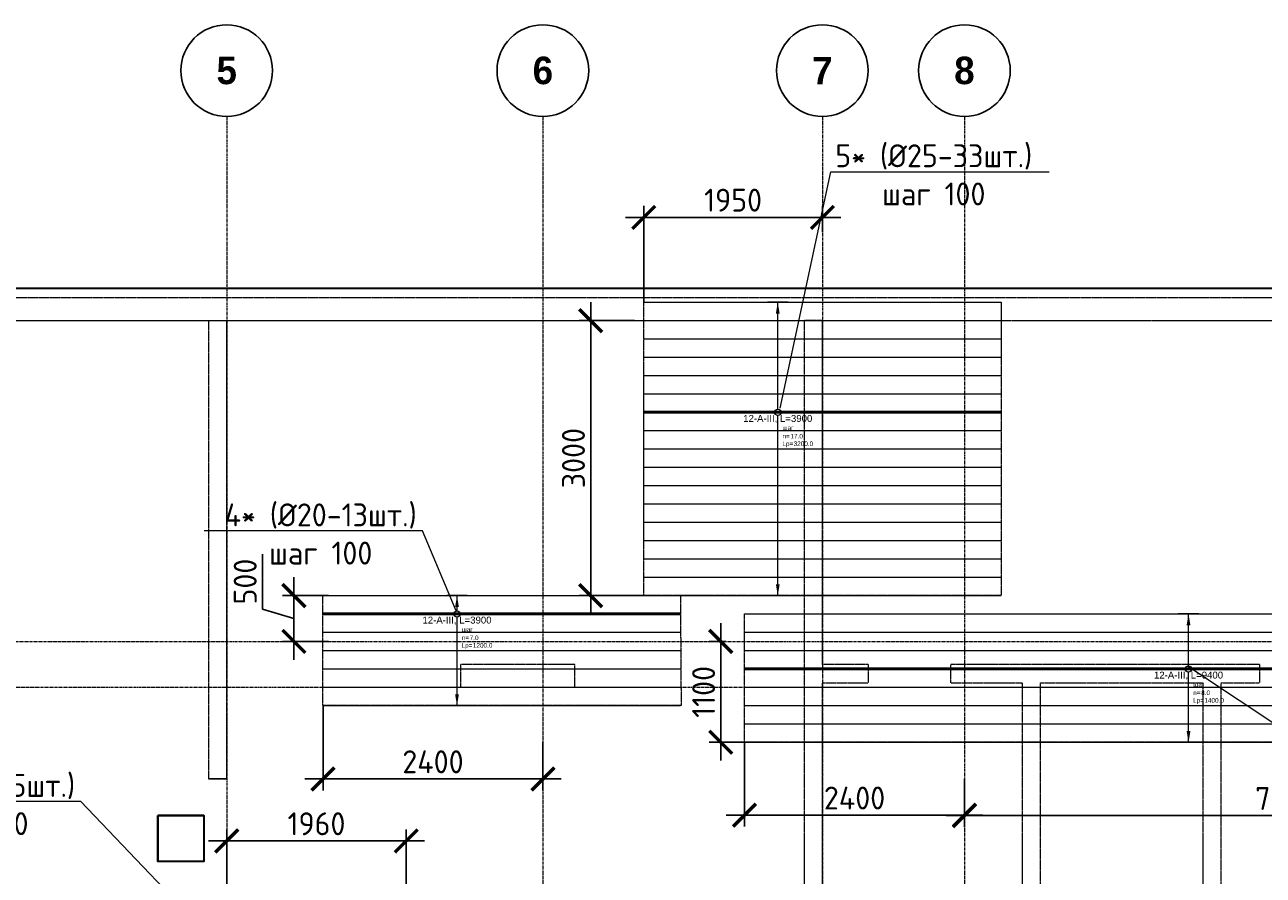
# Model space of a CAD drawing. Header units: millimetres. Extents: x -56135 to 1694203, y -446411 to -23139.
# Tile 100 of 256: x 584916 to 598430, y -112349 to -103072. Entities that reach past the tile are written whole.
import ezdxf
from ezdxf import colors
from ezdxf.entities.mleader import LeaderData, LeaderLine
from ezdxf.enums import TextEntityAlignment as Align
from ezdxf.math import Vec2, Vec3

# ---------------------------------------------------------------- set-up
doc = ezdxf.new("R2010")
doc.units = ezdxf.units.MM
doc.set_wipeout_variables(frame=1)
for name, pattern in [('01 Штриховая _4 мм_', [6, 3.5, -2.5]), ('______5', [1100, 800, -100, 100, -100]), ('GOST2.303 4', [7, 5, -2, 0]), ('осевая', [50.8, 31.75, -6.35, 6.35, -6.35])]:
    doc.linetypes.add(name, pattern=pattern)
for name, color, linetype, lineweight in [('0 Фундамент', 5, 'Continuous', 30), ('АрмСтер', 2, 'Continuous', 50), ('ВК_задание стр текст', 1, 'Continuous', 5), ('контур распр. стерхней', 2, 'GOST2.303 4', 20), ('Оси', 40, '______5', 18), ('подоснова', 151, 'Continuous', 5), ('РАЗМЕРЫ', 1, 'Continuous', 9), ('СТЕНЫ', 3, 'Continuous', 30)]:
    doc.layers.add(name, color=color, linetype=linetype, lineweight=lineweight)
doc.layers.add('АрмСтер_атрибуты', color=2, linetype='Continuous', lineweight=0, plot=False)
doc.layers.add('АрмСтер_невид', color=8, linetype='Continuous', lineweight=0, plot=False)
doc.styles.add('Century Gothic', font='GOTHIC.TTF')
doc.styles.add('GOST-2.304_Type-B', font='GOST_Common.ttf')
doc.styles.get("Standard").update_dxf_attribs({"font": 'arial.ttf'})
doc.styles.add('Аннотативный', font='arial.ttf')
doc.dimstyles.new('СПДС', dxfattribs={"dimscale": 100, "dimtxt": 2.5, "dimasz": 2.5, "dimexe": 1.25, "dimexo": 0, "dimtad": 1, "dimdec": 0, "dimtxsty": 'GOST-2.304_Type-B', "dimblk": 'ARCHTICK', "dimcen": 2.5, "dimdle": 2, "dimadec": 0, "dimazin": 2, "dimtfac": 0.75, "dimtdec": 0, "dimtmove": 1, "dimatfit": 3, "dimfxl": 1, "dimtolj": 1, "dimarcsym": 1})

# ---------------------------------------------------------------- blocks, each defined once
blk = doc.blocks.new('NSY101')
at = {"color": 0, "linetype": 'ByBlock', "lineweight": -2}
blk.add_circle((0, 0), 50, dxfattribs=at)
blk = doc.blocks.new('оси 2.2-2.3')
at = {"layer": 'Оси', "color": 16, "linetype": 'осевая', "lineweight": 0, "transparency": 33554687}
for p, q in [((487804.9, -104267.9), (487804.9, -134893.5)), ((491254.9, -104267.9), (491254.9, -134893.5)), ((494304.9, -104267.9), (494304.9, -134893.5)), ((495854.9, -104267.9), (495854.9, -134893.5)), ((468076.3, -106495.4), (524372.9, -106495.4)), ((468076.3, -109995.4), (524372.9, -109995.4)), ((468653.8, -110495.4), (523696.4, -110495.4))]:
    blk.add_line(p, q, dxfattribs=at)
at = {"layer": 'Оси', "color": 16, "linetype": 'Continuous', "lineweight": 25, "transparency": 33554687, "xscale": 9.999999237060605, "yscale": 9.999999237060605, "zscale": 9.999999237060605}
for p in [(487804.4, -103767.9), (491254.4, -103767.9), (494304.4, -103767.9), (495854.4, -103767.9)]:
    blk.add_blockref('NSY101', p, dxfattribs=at)
at = {"layer": 'Оси', "color": 16, "linetype": 'Continuous', "lineweight": 25, "transparency": 33554687, "char_height": 300, "width": 385, "attachment_point": 5, "style": 'Century Gothic'}
for s, insert in [('\\A1;{\\fCentury Gothic|i0|b1;\\H300.000000;\\W1.000000;\\C16;5}\\P', (487804.4, -103767.9)), ('\\A1;{\\fCentury Gothic|i0|b1;\\H300.000000;\\W1.000000;\\C16;6}\\P', (491254.4, -103767.9)), ('\\A1;{\\fCentury Gothic|i0|b1;\\H300.000000;\\W1.000000;\\C16;7}\\P', (494304.4, -103767.9)), ('\\A1;{\\fCentury Gothic|i0|b1;\\H300.000000;\\W1.000000;\\C16;8}\\P', (495854.4, -103767.9))]:
    blk.add_mtext(s, dxfattribs=dict(at, insert=insert))
blk = doc.blocks.new('_None')
blk = doc.blocks.new('_ArchTick')
at = {"color": 0, "linetype": 'ByBlock', "const_width": 0.15}
blk.add_lwpolyline([(-0.5, -0.5), (0.5, 0.5)], dxfattribs=at)
blk = doc.blocks.new('*D1296')
at = {"layer": 'DEFPOINTS', "color": 0, "transparency": 16777216}
for p in [(587120, -111975), (589079, -114796), (587120, -114899)]:
    blk.add_point(p, dxfattribs=at)
at = {"layer": 'РАЗМЕРЫ', "color": 0, "lineweight": -2, "transparency": 16777216}
for p, q in [((587120, -114899), (587120, -111850)), ((589079, -114796), (589079, -111850)), ((589279, -111975), (586920, -111975))]:
    blk.add_line(p, q, dxfattribs=at)
at = {"layer": 'РАЗМЕРЫ', "color": 0, "lineweight": -2, "transparency": 16777216, "xscale": 250, "yscale": 250, "zscale": 250, "rotation": 180}
blk.add_blockref('_ArchTick', (587120, -111975), dxfattribs=at)
at = {"layer": 'РАЗМЕРЫ', "color": 0, "lineweight": -2, "transparency": 16777216, "xscale": 250, "yscale": 250, "zscale": 250}
blk.add_blockref('_ArchTick', (589079, -111975), dxfattribs=at)
at = {"layer": 'РАЗМЕРЫ', "color": 0, "transparency": 16777216, "insert": (588099, -111788), "char_height": 250, "attachment_point": 5, "style": 'GOST-2.304_Type-B'}
blk.add_mtext('\\A1;1960', dxfattribs=at)
blk = doc.blocks.new('*U1170')
at = {"layer": 'АрмСтер_невид', "ltscale": 100}
for p, q in [((-1463, 1200), (2437, 1200)), ((-1463, 1000), (2437, 1000)), ((-1463, 800), (2437, 800)), ((-1463, 600), (2437, 600)), ((-1463, 400), (2437, 400)), ((-1463, 200), (2437, 200)), ((-1463, -200), (2437, -200)), ((-1463, -400), (2437, -400)), ((-1463, -600), (2437, -600)), ((-1463, -800), (2437, -800)), ((-1463, -1000), (2437, -1000)), ((-1463, -1200), (2437, -1200)), ((-1463, -1400), (2437, -1400)), ((-1463, -1600), (2437, -1600)), ((-1463, -1800), (2437, -1800)), ((-1463, -2000), (2437, -2000))]:
    blk.add_line(p, q, dxfattribs=at)
at = {"layer": 'РАЗМЕРЫ'}
for p, q in [((112, 1200), (-112, 1200)), ((112, -2000), (-112, -2000))]:
    blk.add_line(p, q, dxfattribs=at)
at = {"layer": 'РАЗМЕРЫ', "ltscale": 15}
blk.add_line((0, -2000), (0, 1200), dxfattribs=at)
at = {"layer": 'РАЗМЕРЫ'}
for points in [[(0, 1200), (21, 1075), (-21, 1075)], [(0, -2000), (21, -1875), (-21, -1875)]]:
    blk.add_solid(points, dxfattribs=at)
at = {"layer": 'АрмСтер_атрибуты', "color": 215, "ltscale": 15, "style": 'Аннотативный'}
for s, p in [('шаг', (51, -194)), ('n=', (51, -285)), ('Lр=', (50, -368))]:
    blk.add_text(s, height=50, dxfattribs=at).set_placement(p)
at = {"layer": 'АрмСтер_атрибуты', "style": 'Аннотативный', "flags": 8}
blk.add_attdef('ПОЗ', (110, 30), '', height=75, dxfattribs=at)
at = {"layer": 'АрмСтер_атрибуты', "color": 215, "style": 'Аннотативный'}
for tag, p, flags in [('КОЛ', (138, -285), 8), ('ШАГ', (191, -194), 10), ('ШИРИНА', (173, -368), 8)]:
    blk.add_attdef(tag, p, '', height=50, dxfattribs=dict(at, flags=flags))
at = {"layer": 'АрмСтер_атрибуты', "flags": 9}
for tag, p in [('МАССА', (-1034, -1010)), ('ОБОЗНАЧЕНИЕ', (-1034, -1124))]:
    blk.add_attdef(tag, p, '', height=75, dxfattribs=at)
at = {"linetype": 'Continuous', "lineweight": 0}
blk.add_wipeout([(35, 0), (28, 21), (11, 33), (-11, 33), (-28, 21), (-35, 0), (-28, -21), (-11, -33), (11, -33), (28, -21)], dxfattribs=at)
at = {"color": 0, "linetype": 'ByBlock', "lineweight": -2, "ltscale": 100}
blk.add_line((-1463, 0), (2437, 0), dxfattribs=at)
at = {"layer": 'АрмСтер_невид', "ltscale": 100}
blk.add_line((-1463, 0), (2437, 0), dxfattribs=at)
at = {"layer": 'РАЗМЕРЫ'}
blk.add_circle((0, 0), 35, dxfattribs=at)
at = {"layer": 'АрмСтер_атрибуты', "style": 'Аннотативный', "flags": 8}
blk.add_attdef('НАИМЕНОВАНИЕ', text='', height=75, dxfattribs=at).set_placement((0, -29), align=Align.TOP_CENTER)
blk = doc.blocks.new('*U1168')
at = {"layer": 'АрмСтер_невид', "ltscale": 100}
for p, q in [((-4845, 600), (4555, 600)), ((-4845, 400), (4555, 400)), ((-4845, 200), (4555, 200)), ((-4845, -200), (4555, -200)), ((-4845, -400), (4555, -400)), ((-4845, -600), (4555, -600)), ((-4845, -800), (4555, -800))]:
    blk.add_line(p, q, dxfattribs=at)
at = {"layer": 'РАЗМЕРЫ'}
for p, q in [((112, 600), (-112, 600)), ((112, -800), (-112, -800))]:
    blk.add_line(p, q, dxfattribs=at)
at = {"layer": 'РАЗМЕРЫ', "ltscale": 15}
blk.add_line((0, -800), (0, 600), dxfattribs=at)
at = {"layer": 'РАЗМЕРЫ'}
for points in [[(0, 600), (21, 475), (-21, 475)], [(0, -800), (21, -675), (-21, -675)]]:
    blk.add_solid(points, dxfattribs=at)
at = {"layer": 'АрмСтер_атрибуты', "color": 215, "ltscale": 15, "style": 'Аннотативный'}
for s, p in [('шаг', (51, -194)), ('n=', (51, -285)), ('Lр=', (50, -368))]:
    blk.add_text(s, height=50, dxfattribs=at).set_placement(p)
at = {"layer": 'АрмСтер_атрибуты', "style": 'Аннотативный', "flags": 8}
blk.add_attdef('ПОЗ', (110, 30), '', height=75, dxfattribs=at)
at = {"layer": 'АрмСтер_атрибуты', "color": 215, "style": 'Аннотативный'}
for tag, p, flags in [('КОЛ', (138, -285), 8), ('ШАГ', (191, -194), 10), ('ШИРИНА', (173, -368), 8)]:
    blk.add_attdef(tag, p, '', height=50, dxfattribs=dict(at, flags=flags))
at = {"layer": 'АрмСтер_атрибуты', "flags": 9}
for tag, p in [('МАССА', (-4416, -1410)), ('ОБОЗНАЧЕНИЕ', (-4416, -1524))]:
    blk.add_attdef(tag, p, '', height=75, dxfattribs=at)
at = {"linetype": 'Continuous', "lineweight": 0}
blk.add_wipeout([(35, 0), (28, 21), (11, 33), (-11, 33), (-28, 21), (-35, 0), (-28, -21), (-11, -33), (11, -33), (28, -21)], dxfattribs=at)
at = {"color": 0, "linetype": 'ByBlock', "lineweight": -2, "ltscale": 100}
blk.add_line((-4845, 0), (4555, 0), dxfattribs=at)
at = {"layer": 'АрмСтер_невид', "ltscale": 100}
blk.add_line((-4845, 0), (4555, 0), dxfattribs=at)
at = {"layer": 'РАЗМЕРЫ'}
blk.add_circle((0, 0), 35, dxfattribs=at)
at = {"layer": 'АрмСтер_атрибуты', "style": 'Аннотативный', "flags": 8}
blk.add_attdef('НАИМЕНОВАНИЕ', text='', height=75, dxfattribs=at).set_placement((0, -29), align=Align.TOP_CENTER)
blk = doc.blocks.new('*D1389')
at = {"layer": 'DEFPOINTS', "color": 0, "transparency": 16777216}
for p in [(591670, -105173), (593620, -105333), (591670, -106099)]:
    blk.add_point(p, dxfattribs=at)
at = {"layer": 'РАЗМЕРЫ', "color": 0, "lineweight": -2, "transparency": 16777216}
for p, q in [((591670, -106099), (591670, -105048)), ((593620, -105333), (593620, -105048)), ((593820, -105173), (591470, -105173))]:
    blk.add_line(p, q, dxfattribs=at)
at = {"layer": 'РАЗМЕРЫ', "color": 0, "lineweight": -2, "transparency": 16777216, "xscale": 250, "yscale": 250, "zscale": 250, "rotation": 180}
blk.add_blockref('_ArchTick', (591670, -105173), dxfattribs=at)
at = {"layer": 'РАЗМЕРЫ', "color": 0, "lineweight": -2, "transparency": 16777216, "xscale": 250, "yscale": 250, "zscale": 250}
blk.add_blockref('_ArchTick', (593620, -105173), dxfattribs=at)
at = {"layer": 'РАЗМЕРЫ', "color": 0, "transparency": 16777216, "insert": (592645, -104985), "char_height": 250, "attachment_point": 5, "style": 'GOST-2.304_Type-B'}
blk.add_mtext('\\A1;1950', dxfattribs=at)
blk = doc.blocks.new('*D1259')
at = {"layer": 'DEFPOINTS', "color": 0, "transparency": 16777216}
for p in [(591570, -106299), (591091, -109299), (591770, -109299)]:
    blk.add_point(p, dxfattribs=at)
at = {"layer": 'РАЗМЕРЫ', "color": 0, "lineweight": -2, "transparency": 16777216}
for p, q in [((591091, -106099), (591091, -109499)), ((591570, -106299), (590966, -106299)), ((591770, -109299), (590966, -109299))]:
    blk.add_line(p, q, dxfattribs=at)
at = {"layer": 'РАЗМЕРЫ', "color": 0, "lineweight": -2, "transparency": 16777216, "xscale": 250, "yscale": 250, "zscale": 250}
for p, rotation in [((591091, -106299), 90), ((591091, -109299), 270)]:
    blk.add_blockref('_ArchTick', p, dxfattribs=dict(at, rotation=rotation))
at = {"layer": 'РАЗМЕРЫ', "color": 0, "transparency": 16777216, "insert": (590903, -107799), "char_height": 250, "attachment_point": 5, "rotation": 90, "style": 'GOST-2.304_Type-B'}
blk.add_mtext('\\A1;3000', dxfattribs=at)
blk = doc.blocks.new('*D1391')
at = {"layer": 'DEFPOINTS', "color": 0, "transparency": 16777216}
for p in [(592770, -110899), (595170, -111299), (592770, -111694)]:
    blk.add_point(p, dxfattribs=at)
at = {"layer": 'РАЗМЕРЫ', "color": 0, "lineweight": -2, "transparency": 16777216}
for p, q in [((592770, -110899), (592770, -111819)), ((595170, -111299), (595170, -111819)), ((595370, -111694), (592570, -111694))]:
    blk.add_line(p, q, dxfattribs=at)
at = {"layer": 'РАЗМЕРЫ', "color": 0, "lineweight": -2, "transparency": 16777216, "xscale": 250, "yscale": 250, "zscale": 250, "rotation": 180}
blk.add_blockref('_ArchTick', (592770, -111694), dxfattribs=at)
at = {"layer": 'РАЗМЕРЫ', "color": 0, "lineweight": -2, "transparency": 16777216, "xscale": 250, "yscale": 250, "zscale": 250}
blk.add_blockref('_ArchTick', (595170, -111694), dxfattribs=at)
at = {"layer": 'РАЗМЕРЫ', "color": 0, "transparency": 16777216, "insert": (593970, -111507), "char_height": 250, "attachment_point": 5, "style": 'GOST-2.304_Type-B'}
blk.add_mtext('\\A1;2400', dxfattribs=at)
blk = doc.blocks.new('*D1392')
at = {"layer": 'DEFPOINTS', "color": 0, "transparency": 16777216}
for p in [(602170, -110899), (595170, -111299), (602170, -111699)]:
    blk.add_point(p, dxfattribs=at)
at = {"layer": 'РАЗМЕРЫ', "color": 0, "lineweight": -2, "transparency": 16777216}
for p, q in [((602170, -110899), (602170, -111824)), ((595170, -111299), (595170, -111824)), ((594970, -111699), (602370, -111699))]:
    blk.add_line(p, q, dxfattribs=at)
at = {"layer": 'РАЗМЕРЫ', "color": 0, "lineweight": -2, "transparency": 16777216, "xscale": 250, "yscale": 250, "zscale": 250, "rotation": 180}
blk.add_blockref('_ArchTick', (595170, -111699), dxfattribs=at)
at = {"layer": 'РАЗМЕРЫ', "color": 0, "lineweight": -2, "transparency": 16777216, "xscale": 250, "yscale": 250, "zscale": 250}
blk.add_blockref('_ArchTick', (602170, -111699), dxfattribs=at)
at = {"layer": 'РАЗМЕРЫ', "color": 0, "transparency": 16777216, "insert": (598670, -111512), "char_height": 250, "attachment_point": 5, "style": 'GOST-2.304_Type-B'}
blk.add_mtext('\\A1;7000', dxfattribs=at)
blk = doc.blocks.new('*D1393')
at = {"layer": 'DEFPOINTS', "color": 0, "transparency": 16777216}
for p in [(592570, -109799), (592510, -110899), (592843, -110899)]:
    blk.add_point(p, dxfattribs=at)
at = {"layer": 'РАЗМЕРЫ', "color": 0, "lineweight": -2, "transparency": 16777216}
for p, q in [((592510, -109599), (592510, -111099)), ((592570, -109799), (592385, -109799)), ((592843, -110899), (592385, -110899))]:
    blk.add_line(p, q, dxfattribs=at)
at = {"layer": 'РАЗМЕРЫ', "color": 0, "lineweight": -2, "transparency": 16777216, "xscale": 250, "yscale": 250, "zscale": 250}
for p, rotation in [((592510, -109799), 90), ((592510, -110899), 270)]:
    blk.add_blockref('_ArchTick', p, dxfattribs=dict(at, rotation=rotation))
at = {"layer": 'РАЗМЕРЫ', "color": 0, "transparency": 16777216, "insert": (592323, -110349), "char_height": 250, "attachment_point": 5, "rotation": 90, "style": 'GOST-2.304_Type-B'}
blk.add_mtext('\\A1;1100', dxfattribs=at)
blk = doc.blocks.new('*U1166')
at = {"layer": 'АрмСтер_невид', "ltscale": 100}
for p, q in [((-1463, 200), (2437, 200)), ((-1463, -200), (2437, -200)), ((-1463, -400), (2437, -400)), ((-1463, -600), (2437, -600)), ((-1463, -800), (2437, -800)), ((-1463, -1000), (2437, -1000))]:
    blk.add_line(p, q, dxfattribs=at)
at = {"layer": 'РАЗМЕРЫ'}
for p, q in [((112, 200), (-112, 200)), ((112, -1000), (-112, -1000))]:
    blk.add_line(p, q, dxfattribs=at)
at = {"layer": 'РАЗМЕРЫ', "ltscale": 15}
blk.add_line((0, -1000), (0, 200), dxfattribs=at)
at = {"layer": 'РАЗМЕРЫ'}
for points in [[(0, 200), (21, 75), (-21, 75)], [(0, -1000), (21, -875), (-21, -875)]]:
    blk.add_solid(points, dxfattribs=at)
at = {"layer": 'АрмСтер_атрибуты', "color": 215, "ltscale": 15, "style": 'Аннотативный'}
for s, p in [('шаг', (51, -194)), ('n=', (51, -285)), ('Lр=', (50, -368))]:
    blk.add_text(s, height=50, dxfattribs=at).set_placement(p)
at = {"layer": 'АрмСтер_атрибуты', "style": 'Аннотативный', "flags": 8}
blk.add_attdef('ПОЗ', (110, 30), '', height=75, dxfattribs=at)
at = {"layer": 'АрмСтер_атрибуты', "color": 215, "style": 'Аннотативный'}
for tag, p, flags in [('КОЛ', (138, -285), 8), ('ШАГ', (191, -194), 10), ('ШИРИНА', (173, -368), 8)]:
    blk.add_attdef(tag, p, '', height=50, dxfattribs=dict(at, flags=flags))
at = {"layer": 'АрмСтер_атрибуты', "flags": 9}
for tag, p in [('МАССА', (-1034, -1010)), ('ОБОЗНАЧЕНИЕ', (-1034, -1124))]:
    blk.add_attdef(tag, p, '', height=75, dxfattribs=at)
at = {"linetype": 'Continuous', "lineweight": 0}
blk.add_wipeout([(35, 0), (28, 21), (11, 33), (-11, 33), (-28, 21), (-35, 0), (-28, -21), (-11, -33), (11, -33), (28, -21)], dxfattribs=at)
at = {"color": 0, "linetype": 'ByBlock', "lineweight": -2, "ltscale": 100}
blk.add_line((-1463, 0), (2437, 0), dxfattribs=at)
at = {"layer": 'АрмСтер_невид', "ltscale": 100}
blk.add_line((-1463, 0), (2437, 0), dxfattribs=at)
at = {"layer": 'РАЗМЕРЫ'}
blk.add_circle((0, 0), 35, dxfattribs=at)
at = {"layer": 'АрмСтер_атрибуты', "style": 'Аннотативный', "flags": 8}
blk.add_attdef('НАИМЕНОВАНИЕ', text='', height=75, dxfattribs=at).set_placement((0, -29), align=Align.TOP_CENTER)
blk = doc.blocks.new('*D1399')
at = {"layer": 'DEFPOINTS', "color": 0, "transparency": 16777216}
for p in [(588229, -109299), (587853, -109799), (588229, -109799)]:
    blk.add_point(p, dxfattribs=at)
at = {"layer": 'РАЗМЕРЫ', "color": 0, "lineweight": -2, "transparency": 16777216}
for p, q in [((587509, -109446), (587509, -108846)), ((587853, -109099), (587853, -109999)), ((588229, -109299), (587728, -109299)), ((587853, -109549), (587509, -109446)), ((588229, -109799), (587728, -109799))]:
    blk.add_line(p, q, dxfattribs=at)
at = {"layer": 'РАЗМЕРЫ', "color": 0, "lineweight": -2, "transparency": 16777216, "xscale": 250, "yscale": 250, "zscale": 250}
for p, rotation in [((587853, -109299), 90), ((587853, -109799), 270)]:
    blk.add_blockref('_ArchTick', p, dxfattribs=dict(at, rotation=rotation))
at = {"layer": 'РАЗМЕРЫ', "color": 0, "transparency": 16777216, "insert": (587321, -109146), "char_height": 250, "attachment_point": 5, "rotation": 90, "style": 'GOST-2.304_Type-B'}
blk.add_mtext('\\A1;500', dxfattribs=at)
blk = doc.blocks.new('*D1265')
at = {"layer": 'DEFPOINTS', "color": 0, "transparency": 16777216}
for p in [(588170, -110505), (590570, -110899), (588170, -111299)]:
    blk.add_point(p, dxfattribs=at)
at = {"layer": 'РАЗМЕРЫ', "color": 0, "lineweight": -2, "transparency": 16777216}
for p, q in [((588170, -110505), (588170, -111424)), ((590570, -110899), (590570, -111424)), ((590770, -111299), (587970, -111299))]:
    blk.add_line(p, q, dxfattribs=at)
at = {"layer": 'РАЗМЕРЫ', "color": 0, "lineweight": -2, "transparency": 16777216, "xscale": 250, "yscale": 250, "zscale": 250, "rotation": 180}
blk.add_blockref('_ArchTick', (588170, -111299), dxfattribs=at)
at = {"layer": 'РАЗМЕРЫ', "color": 0, "lineweight": -2, "transparency": 16777216, "xscale": 250, "yscale": 250, "zscale": 250}
blk.add_blockref('_ArchTick', (590570, -111299), dxfattribs=at)
at = {"layer": 'РАЗМЕРЫ', "color": 0, "transparency": 16777216, "insert": (589370, -111112), "char_height": 250, "attachment_point": 5, "style": 'GOST-2.304_Type-B'}
blk.add_mtext('\\A1;2400', dxfattribs=at)
blk = doc.blocks.new('вк')
at = {"layer": '0 Фундамент', "ltscale": 100}
for p, q in [((-548852, -928418), (-549352, -928418)), ((-549352, -928418), (-549352, -928918))]:
    blk.add_line(p, q, dxfattribs=at)
at = {"layer": '0 Фундамент', "color": 5, "ltscale": 100}
blk.add_lwpolyline([(-549352, -928418), (-548852, -928418), (-548852, -928918), (-549352, -928918)], close=True, dxfattribs=at)
blk = doc.blocks.new('стены  тп')
at = {"layer": 'СТЕНЫ', "color": 251, "linetype": '01 Штриховая _4 мм_', "lineweight": 0, "true_color": 0x636466}
for p, q in [((589762, -316376, 3100), (542387, -316376, 3100)), ((542712, -316626, 3100), (569512, -316626, 3100)), ((555862, -316626, 3100), (555862, -321626, 3100)), ((556062, -321626, 3100), (556062, -316626, 3100)), ((562562, -316626, 3100), (562362, -316626, 3100)), ((562362, -316626, 3100), (562362, -319546, 3100)), ((562562, -320376, 3100), (562562, -316626, 3100)), ((562362, -319546, 3100), (562362, -319666, 3100)), ((562362, -319666, 3100), (562362, -321626, 3100)), ((559142, -320376, 3100), (558612, -320376, 3100)), ((558612, -320376, 3100), (558612, -320626, 3100)), ((559262, -320376, 3100), (559142, -320376, 3100)), ((559862, -320376, 3100), (559262, -320376, 3100)), ((559862, -320626, 3100), (559862, -320376, 3100)), ((563062, -320376, 3100), (562562, -320376, 3100)), ((563062, -320376, 3100), (563062, -320576, 3100)), ((563962, -320576, 3100), (563962, -320376, 3100)), ((567332, -320376, 3100), (563962, -320376, 3100)), ((567332, -320376, 3100), (567332, -320576, 3100)), ((558612, -320626, 3100), (559662, -320626, 3100)), ((559662, -320626, 3100), (559782, -320626, 3100)), ((559782, -320626, 3100), (559862, -320626, 3100)), ((562562, -320576, 3100), (563062, -320576, 3100)), ((562562, -326776, 3100), (562562, -320576, 3100)), ((563962, -320576, 3100), (564742, -320576, 3100)), ((564742, -320576, 3100), (564742, -327126, 3100)), ((564942, -320576, 3100), (566712, -320576, 3100)), ((564942, -323346, 3100), (564942, -320576, 3100)), ((566712, -320576, 3100), (566712, -323346, 3100)), ((566912, -320576, 3100), (567332, -320576, 3100)), ((566912, -326226, 3100), (566912, -320576, 3100)), ((555862, -321626, 3100), (556062, -321626, 3100)), ((562362, -321626, 3100), (562362, -321746, 3100)), ((562362, -321746, 3100), (562362, -323576, 3100))]:
    blk.add_line(p, q, dxfattribs=at)
at = {"layer": 'СТЕНЫ', "color": 251, "linetype": '01 Штриховая _4 мм_', "lineweight": 0, "true_color": 0x636466, "transparency": 33554687}
for p, q in [((555862, -320376, 3100), (555862, -321626, 3100)), ((556062, -321626, 3100), (556062, -320376, 3100)), ((555862, -321626, 3100), (556062, -321626, 3100)), ((556062, -321626, 3100), (555862, -321626, 3100))]:
    blk.add_line(p, q, dxfattribs=at)

msp = doc.modelspace()

# ---------------------------------------------------------------- linework, layer by layer
at = {"layer": '0 Фундамент'}
msp.add_lwpolyline([(573469.4, -105949.2), (573469.4, -130129.2), (580819.4, -130129.2), (580819.4, -130129.2), (593319.4, -130129.2), (593319.4, -130129.2), (595669.4, -130129.2), (595669.4, -130129.2), (621119.4, -130129.2), (621119.4, -126049.2), (622599.4, -126049.2), (622599.4, -117449.2), (621119.4, -117449.2), (621119.4, -105949.2), (573469.4, -105949.2)], dxfattribs=at)
at = {"layer": 'контур распр. стерхней', "linetype": '01 Штриховая _4 мм_'}
msp.add_lwpolyline([(595569.7, -109299.2), (591669.7, -109299.2), (591669.7, -106099.2), (595569.7, -106099.2)], close=True, dxfattribs=at)

# ---------------------------------------------------------------- block references
at = {"layer": 'ВК_задание стр текст', "color": 5}
msp.add_blockref('вк', (1135721.5, 816718.9), dxfattribs=at)
at = {"layer": 'РАЗМЕРЫ', "color": 1}
msp.add_blockref('оси 2.2-2.3', (99314.8, 196.2), dxfattribs=at)

# ---------------------------------------------------------------- dimensions: what is measured, and where the dimension line sits
dim = msp.add_linear_dim(base=(587119.7073, -111975.3517), p1=(589079.2372, -114796.4573), p2=(587119.7073, -114899.1554), dimstyle='СПДС', dxfattribs=at)
dim.commit()
dim.dimension.update_dxf_attribs({"geometry": '*D1296', "text_midpoint": (588099.4723, -111787.8517)})

# ---------------------------------------------------------------- leaders
at = {"layer": 'подоснова', "color": 6, "ltscale": 0.3}
ml = msp.add_multileader_mtext('Standard', dxfattribs=at)
ml.set_content('4* (%%C20-25шт.)\\Pшаг 100', color=6, style='GOST-2.304_Type-B')
ml.set_leader_properties(color=256, linetype='ByLayer', lineweight=15)
ml.set_arrow_properties(name='NONE')
ml.build(insert=Vec2(0, 0))
ml.multileader.update_dxf_attribs({"text_left_attachment_type": 6, "text_right_attachment_type": 6, "dogleg_length": 0.1, "arrow_head_size": 18})
ctx = ml.context
ctx.base_point, ctx.char_height, ctx.arrow_head_size, ctx.landing_gap_size, ctx.plane_origin = Vec3(583256.6, -111544.6), 250, 18, 20, Vec3(578200.6, -110305.1)
ctx.left_attachment, ctx.right_attachment, ctx.text_align_type = 6, 6, 1
notes = []
notes.append((ctx, [(1, (1, 1, 0), (585528.5, -111544.6), (-1, 0), 0.1, [(0, [(586632.2, -112699.2)], 0, [])])]))
ctx.mtext.insert, ctx.mtext.alignment, ctx.mtext.flow_direction = Vec3(584392.5, -111244.6), 2, 5
for ctx, leaders in notes:
    for number, flags, end, landing, length, lines in leaders:
        leader = LeaderData()
        leader.index, (leader.has_last_leader_line, leader.has_dogleg_vector, leader.attachment_direction) = number, flags
        leader.last_leader_point, leader.dogleg_vector, leader.dogleg_length = Vec3(end), Vec3(landing), length
        for number, points, colour, breaks in lines:
            line = LeaderLine()
            line.index, line.vertices, line.color, line.breaks = number, Vec3.list(points), colors.encode_raw_color(colour), breaks
            leader.lines.append(line)
        ctx.leaders.append(leader)

# ---------------------------------------------------------------- next in the draw order: block references
at = {"layer": 'АрмСтер', "ltscale": 15}
ref = msp.add_blockref('*U1170', (593132.2, -107299.2), dxfattribs=at)
ref.add_attrib('НАИМЕНОВАНИЕ', '12-A-III, L=3900', dxfattribs={"layer": 'АрмСтер_атрибуты', "height": 75, "style": 'Аннотативный', "flags": 8}).set_placement((593132.2, -107328.5), align=Align.TOP_CENTER)
ref.add_attrib('КОЛ', '17.0', (593270.3, -107584.3), dxfattribs={"layer": 'АрмСтер_атрибуты', "color": 215, "height": 50, "style": 'Аннотативный', "flags": 8})
ref.add_attrib('ШИРИНА', '3200.0', (593305.1, -107667), dxfattribs={"layer": 'АрмСтер_атрибуты', "color": 215, "height": 50, "style": 'Аннотативный', "flags": 8})
ref = msp.add_blockref('*U1168', (597614.4, -110099.2), dxfattribs=at)
ref.add_attrib('НАИМЕНОВАНИЕ', '12-A-III, L=9400', dxfattribs={"layer": 'АрмСтер_атрибуты', "height": 75, "style": 'Аннотативный', "flags": 8}).set_placement((597614.4, -110128.5), align=Align.TOP_CENTER)
ref.add_attrib('КОЛ', '8.0', (597752.4, -110384.3), dxfattribs={"layer": 'АрмСтер_атрибуты', "color": 215, "height": 50, "style": 'Аннотативный', "flags": 8})
ref.add_attrib('ШИРИНА', '1400.0', (597787.2, -110467), dxfattribs={"layer": 'АрмСтер_атрибуты', "color": 215, "height": 50, "style": 'Аннотативный', "flags": 8})

# ---------------------------------------------------------------- next in the draw order: linework, layer by layer
at = {"layer": 'контур распр. стерхней', "linetype": '01 Штриховая _4 мм_'}
for points in [[(592077.6, -110499.2), (588169.7, -110499.2), (588169.7, -109299.2), (592069.7, -109299.2)], [(592769.7, -109499.2), (602169.7, -109499.2), (602169.7, -110899.2), (592769.7, -110899.2)]]:
    msp.add_lwpolyline(points, close=True, dxfattribs=at)

# ---------------------------------------------------------------- next in the draw order: dimensions: what is measured, and where the dimension line sits
at = {"layer": 'РАЗМЕРЫ', "color": 1}
for base, p1, p2, picture, middle in [((591669.7, -105172.8), (593619.7, -105333.1), (591669.7, -106099.2), '*D1389', (592644.7, -104985.3)), ((592769.7, -111694), (595169.7, -111299.2), (592769.7, -110899.2), '*D1391', (593969.7, -111506.5)), ((602169.7, -111699.2), (595169.7, -111299.2), (602169.7, -110899.2), '*D1392', (598669.7, -111511.7))]:
    dim = msp.add_linear_dim(base=base, p1=p1, p2=p2, dimstyle='СПДС', dxfattribs=at)
    dim.commit()
    dim.dimension.update_dxf_attribs({"geometry": picture, "text_midpoint": middle})
for base, p1, p2, picture, middle in [((591090.8, -109299.2), (591569.7, -106299.2), (591769.7, -109299.2), '*D1259', (590903.3, -107799.2)), ((592510.1, -110899.2), (592569.7, -109799.2), (592842.6, -110899.2), '*D1393', (592322.6, -110349.2))]:
    dim = msp.add_linear_dim(base=base, p1=p1, p2=p2, angle=90, dimstyle='СПДС', dxfattribs=at)
    dim.commit()
    dim.dimension.update_dxf_attribs({"geometry": picture, "text_midpoint": middle})

# ---------------------------------------------------------------- next in the draw order: leaders
at = {"layer": 'подоснова', "color": 3, "ltscale": 0.3}
ml = msp.add_multileader_mtext('Standard', dxfattribs=at)
ml.set_content('5* (%%C25-33шт.)\\Pшаг 100', color=3, style='GOST-2.304_Type-B')
ml.set_leader_properties(color=256, linetype='ByLayer', lineweight=15)
ml.set_arrow_properties(name='NONE')
ml.build(insert=Vec2(0, 0))
ml.multileader.update_dxf_attribs({"text_left_attachment_type": 6, "text_right_attachment_type": 6, "dogleg_length": 0.1, "arrow_head_size": 18})
ctx = ml.context
ctx.base_point, ctx.char_height, ctx.arrow_head_size, ctx.landing_gap_size, ctx.plane_origin = Vec3(593710.8, -104675.7), 250, 18, 20, Vec3(584700.6, -104905.1)
ctx.left_attachment, ctx.right_attachment, ctx.text_align_type = 6, 6, 1
notes = []
notes.append((ctx, [(0, (1, 1, 0), (593710.7, -104675.7), (1, 0), 0.1, [(0, [(593157.5, -107255.6)], 0, [])])]))
ctx.mtext.insert, ctx.mtext.alignment, ctx.mtext.flow_direction = Vec3(594834.2, -104375.7), 2, 5
at = {"layer": 'подоснова', "color": 6, "ltscale": 0.3}
ml = msp.add_multileader_mtext('Standard', dxfattribs=at)
ml.set_content('10* (%%C25-15шт.)\\Pшаг 100', color=6, style='GOST-2.304_Type-B')
ml.set_leader_properties(color=256, linetype='ByLayer', lineweight=15)
ml.set_arrow_properties(name='NONE')
ml.build(insert=Vec2(0, 0))
ml.multileader.update_dxf_attribs({"text_left_attachment_type": 6, "text_right_attachment_type": 6, "dogleg_length": 0.1, "arrow_head_size": 18})
ctx = ml.context
ctx.base_point, ctx.char_height, ctx.arrow_head_size, ctx.landing_gap_size, ctx.plane_origin = Vec3(598787.8, -110853.3), 250, 18, 20, Vec3(587735.7, -108894.1)
ctx.left_attachment, ctx.right_attachment, ctx.text_align_type = 6, 6, 1
notes.append((ctx, [(0, (1, 1, 0), (598787.7, -110853.3), (1, 0), 0.1, [(0, [(597603.5, -110065.9)], 0, [])])]))
ctx.mtext.insert, ctx.mtext.alignment, ctx.mtext.flow_direction = Vec3(599948.7, -110553.3), 2, 5
for ctx, leaders in notes:
    for number, flags, end, landing, length, lines in leaders:
        leader = LeaderData()
        leader.index, (leader.has_last_leader_line, leader.has_dogleg_vector, leader.attachment_direction) = number, flags
        leader.last_leader_point, leader.dogleg_vector, leader.dogleg_length = Vec3(end), Vec3(landing), length
        for number, points, colour, breaks in lines:
            line = LeaderLine()
            line.index, line.vertices, line.color, line.breaks = number, Vec3.list(points), colors.encode_raw_color(colour), breaks
            leader.lines.append(line)
        ctx.leaders.append(leader)

# ---------------------------------------------------------------- next in the draw order: block references
at = {"layer": 'АрмСтер', "ltscale": 15}
ref = msp.add_blockref('*U1166', (589632.2, -109499.2), dxfattribs=at)
ref.add_attrib('НАИМЕНОВАНИЕ', '12-A-III, L=3900', dxfattribs={"layer": 'АрмСтер_атрибуты', "height": 75, "style": 'Аннотативный', "flags": 8}).set_placement((589632.2, -109528.5), align=Align.TOP_CENTER)
ref.add_attrib('КОЛ', '7.0', (589770.3, -109784.3), dxfattribs={"layer": 'АрмСтер_атрибуты', "color": 215, "height": 50, "style": 'Аннотативный', "flags": 8})
ref.add_attrib('ШИРИНА', '1200.0', (589805.1, -109867), dxfattribs={"layer": 'АрмСтер_атрибуты', "color": 215, "height": 50, "style": 'Аннотативный', "flags": 8})

# ---------------------------------------------------------------- next in the draw order: block references
at = {"layer": 'РАЗМЕРЫ'}
msp.add_blockref('стены  тп', (31057, 210326.6, -3100), dxfattribs=at)

# ---------------------------------------------------------------- next in the draw order: dimensions: what is measured, and where the dimension line sits
at = {"layer": 'РАЗМЕРЫ', "color": 1}
dim = msp.add_linear_dim(base=(587852.7, -109799.2), p1=(588229.3, -109299.2), p2=(588229.3, -109799.2), angle=90, dimstyle='СПДС', dxfattribs=at)
dim.commit()
dim.dimension.update_dxf_attribs({"geometry": '*D1399', "text_midpoint": (587321.5, -109383.5)})
dim = msp.add_linear_dim(base=(588169.7, -111299.2), p1=(590569.7, -110899.2), p2=(588169.7, -110504.7), dimstyle='СПДС', dxfattribs=at)
dim.commit()
dim.dimension.update_dxf_attribs({"geometry": '*D1265', "text_midpoint": (589369.7, -111111.7)})

# ---------------------------------------------------------------- next in the draw order: leaders
at = {"layer": 'подоснова', "color": 6, "ltscale": 0.3}
ml = msp.add_multileader_mtext('Standard', dxfattribs=at)
ml.set_content('4* (%%C20-13шт.)\\Pшаг 100', color=6, style='GOST-2.304_Type-B')
ml.set_leader_properties(color=256, linetype='ByLayer', lineweight=15)
ml.set_arrow_properties(name='NONE')
ml.build(insert=Vec2(0, 0))
ml.multileader.update_dxf_attribs({"text_left_attachment_type": 6, "text_right_attachment_type": 6, "dogleg_length": 0.1, "arrow_head_size": 18})
ctx = ml.context
ctx.base_point, ctx.char_height, ctx.arrow_head_size, ctx.landing_gap_size, ctx.plane_origin = Vec3(587033.7, -108593.3), 250, 18, 20, Vec3(581150.5, -107245)
ctx.left_attachment, ctx.right_attachment, ctx.text_align_type = 6, 6, 1
notes = []
notes.append((ctx, [(1, (1, 1, 0), (589255.6, -108593.3), (-1, 0), 0.1, [(0, [(589621.4, -109465.9)], 0, [])])]))
ctx.mtext.insert, ctx.mtext.alignment, ctx.mtext.flow_direction = Vec3(588144.6, -108293.3), 2, 5
for ctx, leaders in notes:
    for number, flags, end, landing, length, lines in leaders:
        leader = LeaderData()
        leader.index, (leader.has_last_leader_line, leader.has_dogleg_vector, leader.attachment_direction) = number, flags
        leader.last_leader_point, leader.dogleg_vector, leader.dogleg_length = Vec3(end), Vec3(landing), length
        for number, points, colour, breaks in lines:
            line = LeaderLine()
            line.index, line.vertices, line.color, line.breaks = number, Vec3.list(points), colors.encode_raw_color(colour), breaks
            leader.lines.append(line)
        ctx.leaders.append(leader)

doc.saveas('drawing.dxf')
